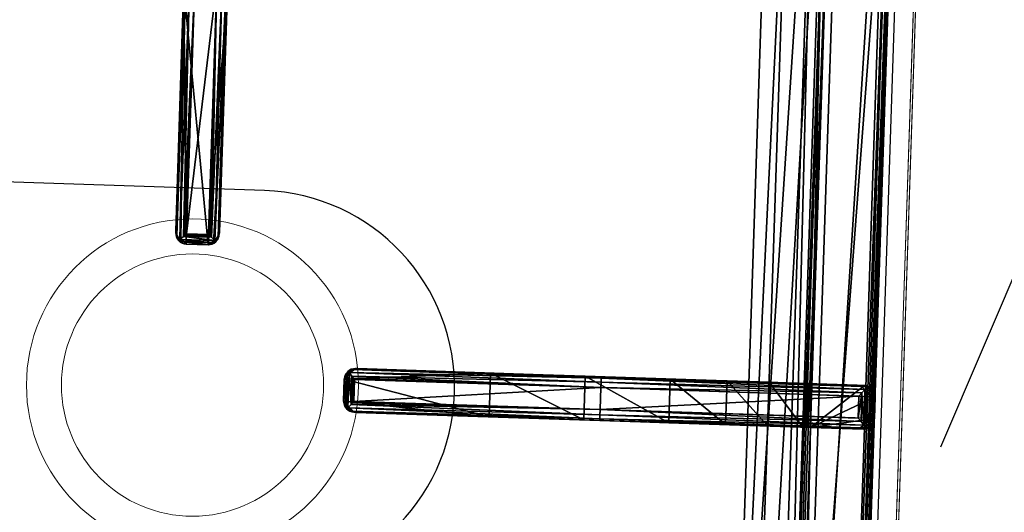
# Model space of a CAD drawing. Header units: millimetres. Extents: x 297264 to 416219, y -77299 to -23696.
# Tile 145 of 187: x 343931 to 344156, y -28453 to -28340. Entities that reach past the tile are written whole.
import ezdxf

# ---------------------------------------------------------------- set-up
doc = ezdxf.new("R2010")
doc.units = ezdxf.units.MM
doc.header["$LTSCALE"] = 2.5
doc.linetypes.add('CONTINUA', pattern=[0])
doc.linetypes.add('DASHDOTX2', pattern=[2, 1, -0.5, 0, -0.5])
doc.layers.add('CKD Equipments', color=252, linetype='Continuous', lineweight=0)
doc.layers.add('HATCH LIGHT', color=250, linetype='Continuous', lineweight=0)
for name, color, linetype in [('CKD-Hood', 1, 'Continuous'), ('IQ_200_3D', 1, 'Continuous'), ('IQ_204_2D', 7, 'CONTINUA'), ('IQ_204_3D', 7, 'Continuous')]:
    doc.layers.add(name, color=color, linetype=linetype)

# ---------------------------------------------------------------- blocks, each defined once
blk = doc.blocks.new('ELECTROLUX-MC7-TOPFYERBRURNERS4')
at = {"layer": 'IQ_200_3D', "invisible_edges": 5}
blk.add_3dface([(800, -655, 900), (745.89, -653.5, 900), (454.11, -653.5, 900), (400, -655, 900)], dxfattribs=at)
at = {"layer": 'IQ_204_2D'}
for p, q in [((507.76, -492.25), (564.89, -492.25)), ((564.89, -492.25), (565.31, -492.25)), ((565.46, -494.75), (507.81, -494.75)), ((565.46, -494.75), (565.46, -499.75)), ((567.27, -494.16), (567.27, -500.34)), ((567.36, -494.75), (567.36, -499.75)), ((567.81, -494.75), (567.36, -494.75)), ((567.81, -494.75), (567.81, -499.75)), ((507.81, -499.75), (565.46, -499.75)), ((567.36, -499.75), (567.81, -499.75)), ((564.89, -502.25), (507.76, -502.25)), ((565.31, -502.25), (564.89, -502.25)), ((597.5, -531.94), (597.5, -532.39)), ((602.5, -531.94), (597.5, -531.94)), ((602.5, -532.39), (597.5, -532.39)), ((602.5, -532.39), (602.5, -531.94)), ((595, -534.86), (595, -534.44)), ((595, -590.74), (595, -534.86)), ((597.5, -534.29), (597.5, -590.69)), ((602.5, -534.29), (597.5, -534.29)), ((602.5, -590.69), (602.5, -534.29)), ((605, -534.44), (605, -534.86)), ((605, -534.86), (605, -590.74)), ((595, -651.03), (595, -590.74)), ((597.5, -590.69), (597.5, -651.5)), ((602.5, -590.69), (597.5, -590.69)), ((602.5, -651.5), (602.5, -590.69)), ((605, -590.74), (605, -651.03)), ((422, -653.5), (778, -653.5)), ((602.5, -651.5), (597.5, -651.5)), ((602.5, -653.5), (597.5, -653.5)), ((602.5, -653.5), (597.5, -653.5))]:
    blk.add_line(p, q, dxfattribs=at)
blk.add_lwpolyline([(751.02, -112.48), (448.98, -112.48), (448.98, -624.52), (751.02, -624.52)], close=True, dxfattribs=at)
blk.add_lwpolyline([(645, -383.5), (645, -512.25, -1), (555, -512.25), (555, -383.5)], format="xyb", dxfattribs=at)
at = {"layer": 'IQ_204_2D', "extrusion": (0, 0, -1)}
for centre, major_axis, ratio, start_param, end_param in [((564.89, -494.75), (0, 2.5), 0.951091, 0, 0.914364), ((565.31, -494.75), (-2.5, 0), 0.99863, 1.570796, 3.141593), ((563.89, -494.75), (-3.47, 0), 0.720185, 2.903047, 3.141593), ((565.31, -499.75), (2.5, 0), 0.99863, 0, 1.570796), ((563.89, -499.75), (3.47, 0), 0.720185, 0, 0.238546), ((564.89, -499.75), (0, 2.5), 0.951091, 2.227228, 3.141593), ((597.5, -534.44), (0, 2.5), 0.99863, -1.570796, 0), ((597.5, -534.86), (2.5, 0), 0.951091, 3.141593, 4.055957), ((602.5, -534.44), (0, 2.5), 0.99863, 0, 1.570796), ((602.5, -534.86), (2.5, 0), 0.951091, -0.914364, 0), ((597.5, -590.74), (-2.5, 0), 0.02182, 0, 1.570796), ((602.5, -590.74), (-2.5, 0), 0.02182, 1.570796, 3.141593), ((597.5, -651.03), (-2.5, 0), 0.948965, -0.895145, 0), ((602.5, -651.03), (-2.5, 0), 0.948965, 3.141593, 4.036737)]:
    blk.add_ellipse(centre, major_axis=major_axis, ratio=ratio, start_param=start_param, end_param=end_param, dxfattribs=at)
at = {"layer": 'IQ_204_2D'}
for points, knots in [([(566.78, -493.22), (566.69, -493.33), (566.59, -493.44), (566.41, -493.66), (566.32, -493.77), (566.13, -493.99), (566.03, -494.1), (565.85, -494.31), (565.75, -494.41), (565.63, -494.55), (565.59, -494.6), (565.54, -494.66), (565.52, -494.68), (565.5, -494.7), (565.49, -494.71), (565.47, -494.73), (565.47, -494.73), (565.47, -494.74), (565.46, -494.74), (565.46, -494.74), (565.46, -494.74), (565.46, -494.75), (565.46, -494.75), (565.46, -494.75), (565.46, -494.75), (565.46, -494.75), (565.46, -494.75), (565.46, -494.75)], [5.918781, 5.918781, 5.918781, 5.918781, 6.382244, 6.382244, 6.833826, 6.833826, 7.285407, 7.285407, 7.736989, 7.736989, 7.96278, 7.96278, 8.075675, 8.075675, 8.132123, 8.132123, 8.160346, 8.160346, 8.174458, 8.174458, 8.181514, 8.181514, 8.185042, 8.185042, 8.186806, 8.186806, 8.18857, 8.18857, 8.18857, 8.18857]), ([(567.27, -494.16), (567.24, -494.06), (567.2, -493.95), (567.06, -493.63), (566.93, -493.42), (566.78, -493.22)], [0.764042, 0.764042, 0.764042, 0.764042, 1.153889, 1.153889, 2.012527, 2.012527, 2.012527, 2.012527]), ([(565.46, -499.75), (565.46, -499.75), (565.46, -499.75), (565.46, -499.75), (565.46, -499.75), (565.46, -499.75), (565.46, -499.75), (565.46, -499.76), (565.46, -499.76), (565.46, -499.76), (565.47, -499.76), (565.47, -499.77), (565.47, -499.77), (565.49, -499.79), (565.5, -499.8), (565.52, -499.82), (565.54, -499.84), (565.59, -499.9), (565.63, -499.95), (565.75, -500.09), (565.85, -500.19), (566.03, -500.4), (566.13, -500.51), (566.32, -500.73), (566.41, -500.84), (566.59, -501.06), (566.69, -501.17), (566.78, -501.28)], [8.188054, 8.188054, 8.188054, 8.188054, 8.189818, 8.189818, 8.191582, 8.191582, 8.19511, 8.19511, 8.202166, 8.202166, 8.216278, 8.216278, 8.244501, 8.244501, 8.300949, 8.300949, 8.413844, 8.413844, 8.639635, 8.639635, 9.091217, 9.091217, 9.542798, 9.542798, 9.99438, 9.99438, 10.457843, 10.457843, 10.457843, 10.457843]), ([(566.78, -501.28), (566.93, -501.08), (567.06, -500.87), (567.2, -500.55), (567.24, -500.44), (567.27, -500.34)], [11.917214, 11.917214, 11.917214, 11.917214, 12.775852, 12.775852, 13.165698, 13.165698, 13.165698, 13.165698]), ([(597.5, -532.39), (597.36, -532.39), (597.21, -532.41), (596.91, -532.48), (596.75, -532.53), (596.38, -532.69), (596.17, -532.82), (595.97, -532.97)], [0, 0, 0, 0, 0.576945, 0.576945, 1.153889, 1.153889, 2.012527, 2.012527, 2.012527, 2.012527]), ([(595.97, -532.97), (596.08, -533.06), (596.19, -533.16), (596.41, -533.34), (596.52, -533.43), (596.74, -533.62), (596.85, -533.72), (597.06, -533.9), (597.16, -533.99), (597.3, -534.12), (597.34, -534.16), (597.41, -534.21), (597.43, -534.23), (597.45, -534.25), (597.46, -534.26), (597.48, -534.27), (597.48, -534.28), (597.49, -534.28), (597.49, -534.29), (597.49, -534.29), (597.49, -534.29), (597.5, -534.29), (597.5, -534.29), (597.5, -534.29), (597.5, -534.29), (597.5, -534.29), (597.5, -534.29), (597.5, -534.29)], [5.917739, 5.917739, 5.917739, 5.917739, 6.381174, 6.381174, 6.832619, 6.832619, 7.284064, 7.284064, 7.735508, 7.735508, 7.961231, 7.961231, 8.074092, 8.074092, 8.130523, 8.130523, 8.158738, 8.158738, 8.172846, 8.172846, 8.179899, 8.179899, 8.183426, 8.183426, 8.18519, 8.18519, 8.186953, 8.186953, 8.186953, 8.186953]), ([(604.03, -532.97), (603.83, -532.82), (603.62, -532.69), (603.25, -532.53), (603.09, -532.48), (602.79, -532.41), (602.64, -532.39), (602.5, -532.39)], [11.914788, 11.914788, 11.914788, 11.914788, 12.773425, 12.773425, 13.35037, 13.35037, 13.927314, 13.927314, 13.927314, 13.927314]), ([(602.5, -534.29), (602.5, -534.29), (602.5, -534.29), (602.5, -534.29), (602.5, -534.29), (602.5, -534.29), (602.5, -534.29), (602.51, -534.29), (602.51, -534.29), (602.51, -534.29), (602.51, -534.28), (602.52, -534.28), (602.52, -534.27), (602.54, -534.26), (602.55, -534.25), (602.57, -534.23), (602.59, -534.21), (602.66, -534.16), (602.7, -534.12), (602.84, -533.99), (602.94, -533.9), (603.15, -533.72), (603.26, -533.62), (603.48, -533.43), (603.59, -533.34), (603.81, -533.16), (603.92, -533.06), (604.03, -532.97)], [8.18747, 8.18747, 8.18747, 8.18747, 8.189233, 8.189233, 8.190997, 8.190997, 8.194524, 8.194524, 8.201577, 8.201577, 8.215685, 8.215685, 8.2439, 8.2439, 8.300331, 8.300331, 8.413192, 8.413192, 8.638915, 8.638915, 9.09036, 9.09036, 9.541804, 9.541804, 9.993249, 9.993249, 10.456684, 10.456684, 10.456684, 10.456684]), ([(597.5, -651.5), (597.36, -651.63), (597.21, -651.76), (596.91, -652.03), (596.75, -652.17), (596.37, -652.51), (596.14, -652.71), (595.94, -652.88)], [0, 0, 0, 0, 0.576945, 0.576945, 1.153889, 1.153889, 2.068716, 2.068716, 2.068716, 2.068716]), ([(595.94, -652.88), (596.14, -653.05), (596.37, -653.19), (596.75, -653.36), (596.91, -653.41), (597.21, -653.47), (597.36, -653.49), (597.5, -653.5)], [11.858599, 11.858599, 11.858599, 11.858599, 12.773425, 12.773425, 13.35037, 13.35037, 13.927314, 13.927314, 13.927314, 13.927314]), ([(604.06, -652.88), (603.86, -652.71), (603.63, -652.51), (603.25, -652.17), (603.09, -652.03), (602.79, -651.76), (602.64, -651.63), (602.5, -651.5)], [11.858599, 11.858599, 11.858599, 11.858599, 12.773425, 12.773425, 13.35037, 13.35037, 13.927314, 13.927314, 13.927314, 13.927314]), ([(602.5, -653.5), (602.64, -653.49), (602.79, -653.47), (603.09, -653.41), (603.25, -653.36), (603.63, -653.19), (603.86, -653.05), (604.06, -652.88)], [0, 0, 0, 0, 0.576945, 0.576945, 1.153889, 1.153889, 2.068716, 2.068716, 2.068716, 2.068716])]:
    blk.add_open_spline(points, degree=3, knots=knots, dxfattribs=at)
at = {"layer": 'IQ_204_3D'}
mesh = blk.add_polyface(dxfattribs=at)
corners = [(779.78, -85.71, 904.1), (780, -85.5, 900), (779.52, -84.72, 904.14), (779.73, -84.5, 900), (778, -83.5, 900), (778.78, -83.98, 904.14), (779, -83.77, 900), (777.79, -83.72, 904.1), (779.48, -85.71, 905.06), (779.29, -84.85, 905), (778.65, -85.21, 905.73), (778.76, -85.71, 905.75), (778.65, -84.21, 905), (777.79, -84.02, 905.06), (778.29, -84.85, 905.73), (777.79, -84.74, 905.75), (777.79, -85.71, 906), (422.21, -85.71, 906), (422.21, -84.74, 905.75), (422.21, -84.02, 905.06), (422.21, -83.72, 904.1), (422, -83.5, 900), (765.45, -638.95, 900), (422, -653.5, 900), (434.55, -638.95, 900), (765.45, -98.05, 900), (780, -651.5, 900), (434.55, -98.05, 900), (420, -85.5, 900), (421, -83.77, 900), (779.73, -652.5, 900), (779, -653.23, 900), (778, -653.5, 900), (420, -651.5, 900), (420.27, -652.5, 900), (421, -653.23, 900), (420.27, -84.5, 900), (421.22, -83.98, 904.14), (420.48, -84.72, 904.14), (420.22, -85.71, 904.1), (421.35, -84.21, 905), (421.71, -84.85, 905.73), (420.71, -84.85, 905), (420.52, -85.71, 905.06), (421.35, -85.21, 905.73), (421.24, -85.71, 905.75), (422.21, -651.29, 906), (421.24, -651.29, 905.75), (420.52, -651.29, 905.06), (420.22, -651.29, 904.1), (420.48, -652.28, 904.14), (421.22, -653.02, 904.14), (422.21, -653.28, 904.1), (420.71, -652.15, 905), (421.35, -651.79, 905.73), (421.35, -652.79, 905), (422.21, -652.98, 905.06), (421.71, -652.15, 905.73), (422.21, -652.26, 905.75), (435.55, -637.95, 899.73), (435.55, -99.05, 899.73), (436.28, -99.78, 899), (436.28, -637.22, 899), (438.88, -634.62, 902.5), (438.88, -102.38, 902.5), (436.31, -637.19, 905.06), (436.31, -99.81, 905.06), (432.81, -96.31, 906), (432.81, -640.69, 906), (448.98, -624.52, 885), (448.98, -112.48, 885), (444.36, -107.86, 885), (444.36, -629.14, 885), (777.79, -653.28, 904.1), (777.79, -652.98, 905.06), (777.79, -651.29, 906), (777.79, -652.26, 905.75), (763.72, -637.22, 899), (764.45, -637.95, 899.73), (764.45, -99.05, 899.73), (763.72, -99.78, 899), (767.19, -640.69, 906), (767.19, -96.31, 906), (778.78, -653.02, 904.14), (779.52, -652.28, 904.14), (779.78, -651.29, 904.1), (778.65, -652.79, 905), (778.29, -652.15, 905.73), (779.29, -652.15, 905), (779.48, -651.29, 905.06), (778.65, -651.79, 905.73), (778.76, -651.29, 905.75), (761.12, -634.62, 902.5), (751.02, -624.52, 885), (763.69, -637.19, 905.06), (755.64, -629.14, 885), (755.64, -107.86, 885), (751.02, -112.48, 885), (761.12, -102.38, 902.5), (763.69, -99.81, 905.06)]
mesh.append_faces([[corners[k] for k in face] for face in [(16, 10, 14), (17, 41, 44), (46, 54, 57), (75, 87, 90)]])
mesh.append_faces([[corners[k] for k in face] for face in [(4, 5, 6), (8, 10, 11), (16, 11, 10), (15, 16, 14), (7, 19, 13), (13, 18, 15), (28, 38, 36), (19, 41, 18), (17, 18, 41), (45, 17, 44), (39, 48, 43), (43, 47, 45), (23, 51, 35), (48, 54, 47), (46, 47, 54), (58, 46, 57), (52, 74, 56), (76, 56, 74), (26, 84, 30), (74, 87, 76), (85, 88, 84), (88, 87, 86), (75, 76, 87), (91, 75, 90), (85, 8, 89), (11, 89, 8)]], dxfattribs={"vtx0": -1})
mesh.append_faces([[corners[k] for k in face] for face in [(16, 15, 17), (22, 23, 24), (25, 26, 22), (27, 21, 25), (21, 28, 29), (6, 1, 4), (4, 25, 21), (24, 28, 27), (35, 33, 23), (26, 25, 1), (23, 22, 32), (17, 45, 46), (75, 81, 46), (81, 16, 82), (46, 67, 17), (17, 82, 16), (93, 72, 69), (72, 93, 95), (70, 71, 97), (97, 95, 93)]], dxfattribs={"vtx0": -1, "vtx1": -1})
mesh.append_faces([[corners[k] for k in face] for face in [(21, 27, 28), (4, 1, 25), (26, 32, 22), (24, 23, 33)]], dxfattribs={"vtx0": -1, "vtx1": -1, "vtx2": -1})
mesh.append_faces([[corners[k] for k in face] for face in [(17, 15, 18), (24, 33, 28), (46, 45, 47), (75, 58, 76), (16, 91, 11)]], dxfattribs={"vtx0": -1, "vtx2": -1})
mesh.append_faces([[corners[k] for k in face] for face in [(0, 1, 2), (5, 2, 6), (8, 0, 9), (5, 12, 2), (5, 7, 12), (12, 13, 14), (12, 14, 9), (2, 9, 0), (10, 9, 14), (19, 18, 13), (4, 21, 7), (30, 31, 26), (34, 33, 35), (20, 21, 37), (38, 37, 36), (19, 20, 40), (38, 42, 37), (38, 39, 42), (42, 43, 44), (42, 44, 40), (37, 40, 20), (41, 40, 44), (48, 47, 43), (28, 33, 39), (49, 33, 50), (51, 50, 35), (48, 49, 53), (51, 55, 50), (51, 52, 55), (55, 56, 57), (55, 57, 53), (50, 53, 49), (54, 53, 57), (24, 27, 59), (61, 62, 60), (63, 64, 65), (67, 68, 66), (69, 70, 63), (61, 71, 62), (73, 74, 52), (58, 56, 76), (32, 73, 23), (62, 77, 59), (22, 24, 78), (27, 25, 60), (80, 61, 79), (73, 32, 83), (84, 83, 30), (74, 73, 86), (88, 89, 90), (88, 86, 84), (83, 84, 86), (92, 93, 63), (68, 81, 65), (92, 63, 94), (72, 95, 62), (95, 96, 77), (98, 97, 92), (81, 82, 94), (98, 92, 99), (77, 80, 78), (25, 22, 79), (0, 8, 85), (91, 89, 11), (80, 96, 61), (70, 97, 64), (64, 98, 66), (82, 67, 99), (1, 0, 26)]], dxfattribs={"vtx1": -1})
mesh.append_faces([[corners[k] for k in face] for face in [(31, 32, 26), (75, 46, 58), (75, 16, 81), (81, 68, 46), (68, 67, 46), (67, 82, 17), (70, 69, 71), (72, 71, 69), (71, 96, 97), (96, 95, 97), (16, 75, 91)]], dxfattribs={"vtx1": -1, "vtx2": -1})
mesh.append_faces([[corners[k] for k in face] for face in [(1, 3, 2), (4, 7, 5), (2, 3, 6), (8, 9, 10), (7, 13, 12), (12, 9, 2), (13, 15, 14), (7, 20, 19), (21, 20, 7), (6, 3, 1), (28, 36, 29), (21, 29, 37), (28, 39, 38), (37, 29, 36), (19, 40, 41), (39, 43, 42), (42, 40, 37), (43, 45, 44), (39, 49, 48), (33, 49, 39), (33, 34, 50), (23, 52, 51), (50, 34, 35), (48, 53, 54), (52, 56, 55), (55, 53, 50), (56, 58, 57), (27, 60, 59), (62, 59, 60), (64, 66, 65), (68, 65, 66), (70, 64, 63), (71, 72, 62), (73, 52, 23), (77, 78, 59), (24, 59, 78), (25, 79, 60), (61, 60, 79), (32, 31, 83), (26, 85, 84), (83, 31, 30), (74, 86, 87), (73, 83, 86), (85, 89, 88), (88, 90, 87), (89, 91, 90), (93, 69, 63), (81, 94, 65), (63, 65, 94), (95, 77, 62), (96, 80, 77), (97, 93, 92), (82, 99, 94), (92, 94, 99), (80, 79, 78), (22, 78, 79), (96, 71, 61), (97, 98, 64), (98, 99, 66), (67, 66, 99), (0, 85, 26)]], dxfattribs={"vtx2": -1})
mesh = blk.add_polyface(dxfattribs=at)
corners = [(567.34, -494.45, 930.72), (567.81, -494.75, 922), (567.27, -494.16, 931.11), (567.36, -494.6, 930.62), (567.36, -494.75, 930.59), (567.48, -493.5, 922), (566.78, -493.22, 931.91), (565.31, -492.25, 922), (565.94, -492.51, 931.06), (566.56, -492.58, 922), (564.89, -492.25, 930.01), (507.79, -492.58, 933.75), (507.76, -492.25, 932.5), (507.81, -493.5, 934.67), (566.08, -494.04, 932.35), (565.46, -494.74, 932.48), (507.81, -494.75, 935), (565.48, -494.72, 932.48), (565.52, -494.68, 932.48), (565.58, -494.6, 932.47), (565.74, -494.43, 932.45), (509.4, -492.25, 922), (466.99, -492.25, 904.45), (422.81, -492.25, 910), (486.45, -492.25, 917.44), (453.98, -492.25, 885), (436.28, -492.25, 899), (444.36, -492.25, 885), (435.83, -492.25, 899.53), (435.23, -492.25, 899.88), (434.55, -492.25, 900), (422.81, -492.25, 900), (425.83, -492.25, 921.25), (434.06, -492.25, 929.49), (445.31, -492.25, 932.5), (567.48, -501, 922), (509.4, -502.25, 922), (567.81, -499.75, 922), (566.56, -501.92, 922), (565.31, -502.25, 922), (445.31, -494.75, 935), (445.31, -493.5, 934.67), (432.81, -494.75, 931.65), (432.98, -493.5, 931.36), (423.66, -494.75, 922.5), (433.44, -492.58, 930.57), (445.31, -492.58, 933.75), (424.75, -492.58, 921.87), (423.95, -493.5, 922.33), (421.56, -492.58, 910), (420.31, -494.75, 910), (420.65, -493.5, 910), (421.56, -492.58, 900), (420.31, -494.75, 900), (420.65, -493.5, 900), (445.31, -499.75, 935), (507.81, -499.75, 935), (432.81, -499.75, 931.65), (423.66, -499.75, 922.5), (420.31, -499.75, 910), (420.31, -499.75, 900), (434.55, -502.25, 900), (422.81, -502.25, 900), (421.56, -501.92, 900), (420.65, -501, 900), (564.89, -502.25, 930.01), (566.78, -501.28, 931.91), (567.27, -500.34, 931.11), (567.36, -499.75, 930.59), (567.36, -499.9, 930.62), (567.34, -500.05, 930.72), (565.94, -501.99, 931.06), (507.76, -502.25, 932.5), (486.45, -502.25, 917.44), (445.31, -502.25, 932.5), (434.06, -502.25, 929.49), (425.83, -502.25, 921.25), (422.81, -502.25, 910), (466.99, -502.25, 904.45), (435.23, -502.25, 899.88), (435.83, -502.25, 899.53), (444.36, -502.25, 885), (453.98, -502.25, 885), (436.28, -502.25, 899), (507.79, -501.92, 933.75), (566.08, -500.46, 932.35), (507.81, -501, 934.67), (565.74, -500.07, 932.45), (565.58, -499.9, 932.47), (565.52, -499.82, 932.48), (565.48, -499.78, 932.48), (565.46, -499.75, 932.48), (420.65, -501, 910), (423.95, -501, 922.33), (424.75, -501.92, 921.87), (421.56, -501.92, 910), (433.44, -501.92, 930.57), (432.98, -501, 931.36), (445.31, -501.92, 933.75), (445.31, -501, 934.67)]
mesh.append_faces([[corners[k] for k in face] for face in [(2, 5, 6), (8, 6, 9), (9, 6, 5), (8, 11, 6), (6, 13, 14), (35, 66, 38), (66, 35, 67), (66, 71, 38), (85, 86, 66), (66, 84, 71)]])
mesh.append_faces([[corners[k] for k in face] for face in [(7, 8, 9), (11, 13, 6), (42, 41, 43), (45, 48, 43), (32, 49, 47), (50, 48, 51), (51, 47, 49), (40, 13, 41), (41, 11, 46), (53, 51, 54), (54, 49, 52), (55, 42, 57), (50, 58, 44), (44, 57, 42), (37, 67, 35), (86, 84, 66), (58, 92, 93), (94, 97, 93), (75, 98, 96), (55, 97, 99), (99, 96, 98), (59, 64, 92), (62, 95, 63), (63, 92, 64), (86, 55, 99), (67, 6, 66), (14, 66, 6), (21, 73, 24), (82, 22, 78), (78, 24, 73)]], dxfattribs={"vtx0": -1})
mesh.append_faces([[corners[k] for k in face] for face in [(10, 21, 12), (22, 23, 24), (25, 26, 22), (24, 12, 21), (7, 5, 21), (35, 36, 37), (23, 49, 32), (34, 46, 12), (13, 11, 41), (54, 31, 53), (62, 60, 61), (36, 72, 73), (77, 73, 76), (83, 78, 80), (74, 98, 75), (4, 0, 68), (1, 4, 37)]], dxfattribs={"vtx0": -1, "vtx1": -1})
mesh.append_faces([[corners[k] for k in face] for face in [(15, 17, 16), (17, 18, 16), (18, 19, 16), (23, 22, 30), (31, 61, 53), (77, 61, 78), (88, 89, 56), (89, 90, 56), (90, 91, 56), (16, 56, 15), (56, 91, 15), (18, 89, 19), (89, 18, 90), (15, 90, 17), (90, 15, 91), (17, 90, 18), (89, 88, 19), (70, 68, 0)]], dxfattribs={"vtx0": -1, "vtx1": -1, "vtx2": -1})
mesh.append_faces([[corners[k] for k in face] for face in [(12, 11, 8), (16, 14, 13), (21, 1, 37), (34, 45, 46), (12, 46, 11), (23, 52, 49), (77, 78, 73), (72, 71, 84), (77, 94, 95), (72, 84, 98), (84, 86, 99)]], dxfattribs={"vtx0": -1, "vtx2": -1})
mesh.append_faces([[corners[k] for k in face] for face in [(0, 1, 2), (0, 3, 1), (10, 12, 8), (20, 14, 16), (7, 21, 10), (31, 23, 30), (9, 5, 7), (38, 39, 35), (40, 41, 42), (42, 43, 44), (45, 33, 47), (45, 43, 46), (32, 47, 33), (48, 44, 43), (41, 46, 43), (31, 52, 23), (51, 49, 54), (40, 55, 16), (40, 42, 55), (58, 57, 44), (50, 53, 59), (30, 61, 31), (63, 64, 62), (39, 38, 65), (70, 67, 37), (71, 65, 38), (39, 65, 36), (62, 61, 77), (81, 82, 83), (65, 71, 72), (87, 88, 56), (59, 92, 58), (58, 93, 57), (94, 76, 96), (94, 93, 95), (75, 96, 76), (97, 57, 93), (92, 95, 93), (60, 64, 59), (95, 92, 63), (98, 84, 99), (2, 6, 67), (20, 87, 14), (20, 19, 87), (85, 66, 14), (3, 0, 4), (2, 67, 0), (69, 68, 70), (36, 73, 21), (22, 24, 78), (81, 27, 82), (83, 26, 81), (26, 83, 28), (61, 30, 79), (29, 28, 79)]], dxfattribs={"vtx1": -1})
mesh.append_faces([[corners[k] for k in face] for face in [(3, 4, 1), (26, 28, 22), (28, 29, 22), (29, 30, 22), (23, 32, 24), (32, 33, 24), (33, 34, 24), (34, 12, 24), (5, 1, 21), (39, 36, 35), (36, 21, 37), (40, 16, 13), (55, 56, 16), (64, 60, 62), (60, 53, 61), (68, 69, 37), (65, 72, 36), (72, 74, 73), (74, 75, 73), (75, 76, 73), (61, 79, 78), (79, 80, 78), (82, 78, 83), (86, 85, 56), (62, 77, 95), (56, 55, 86), (74, 72, 98), (88, 87, 19), (67, 70, 0), (4, 68, 37)]], dxfattribs={"vtx1": -1, "vtx2": -1})
mesh.append_faces([[corners[k] for k in face] for face in [(1, 5, 2), (7, 10, 8), (19, 20, 16), (25, 27, 26), (34, 33, 45), (45, 47, 48), (50, 44, 48), (51, 48, 47), (53, 50, 51), (50, 59, 58), (53, 60, 59), (54, 52, 31), (69, 70, 37), (85, 87, 56), (77, 76, 94), (94, 96, 97), (55, 57, 97), (99, 97, 96), (87, 85, 14), (82, 25, 22), (27, 25, 82), (26, 27, 81), (83, 80, 28), (30, 29, 79), (28, 80, 79)]], dxfattribs={"vtx2": -1})
mesh = blk.add_polyface(dxfattribs=at)
corners = [(595, -649.29, 932.5), (595, -651, 900), (595.25, -650.32, 933.58), (596.25, -653.16, 900), (595.94, -651.14, 934.45), (595.33, -652.25, 900), (596.7, -651.6, 933.81), (597.5, -651.77, 933.1), (597.5, -653.5, 900), (602.5, -651.77, 933.1), (602.5, -653.5, 900), (595, -638.95, 900), (605, -638.95, 900), (605, -651, 900), (604.67, -652.25, 900), (603.75, -653.16, 900), (595, -590.74, 932.5), (595, -587.05, 917.44), (595, -565.35, 922), (595, -534.44, 922), (595, -534.86, 930.01), (595, -606.51, 904.45), (595, -619.52, 885), (595, -637.22, 899), (595, -629.14, 885), (595, -637.67, 899.53), (595, -638.27, 899.88), (596.72, -532.55, 931.28), (596.25, -532.27, 922), (595.97, -532.97, 931.91), (597.5, -532.39, 930.59), (597.5, -531.94, 922), (595.33, -533.19, 922), (595.26, -533.81, 931.06), (595.33, -590.71, 933.75), (596.25, -590.69, 934.67), (596.79, -533.67, 932.35), (597.49, -534.29, 932.48), (597.5, -590.69, 935), (597.47, -534.26, 932.48), (597.43, -534.23, 932.48), (597.35, -534.16, 932.47), (597.18, -534.01, 932.45), (602.5, -531.94, 922), (605, -565.35, 922), (605, -534.44, 922), (604.67, -533.19, 922), (603.75, -532.27, 922), (596.7, -650.48, 934.87), (597.5, -649.77, 935), (602.5, -532.39, 930.59), (604.03, -532.97, 931.91), (603.21, -533.67, 932.35), (602.65, -534.16, 932.47), (602.57, -534.23, 932.48), (602.53, -534.27, 932.48), (602.5, -534.29, 932.48), (602.82, -534.01, 932.45), (603.28, -532.55, 931.28), (602.5, -590.69, 935), (602.5, -649.77, 935), (603.3, -651.6, 933.81), (604.06, -651.14, 934.45), (603.3, -650.48, 934.87), (604.75, -650.32, 933.58), (605, -649.29, 932.5), (604.67, -590.71, 933.75), (605, -590.74, 932.5), (603.75, -590.69, 934.67), (605, -606.51, 904.45), (605, -587.05, 917.44), (605, -638.27, 899.88), (605, -637.67, 899.53), (605, -629.14, 885), (605, -619.52, 885), (605, -637.22, 899), (605, -534.86, 930.01), (604.74, -533.81, 931.06)]
mesh.append_faces([[corners[k] for k in face] for face in [(3, 4, 5), (4, 3, 6), (7, 6, 8), (8, 6, 3), (4, 2, 5), (27, 28, 29), (30, 31, 27), (31, 28, 27), (28, 32, 29), (29, 32, 33), (33, 34, 29), (29, 35, 36), (48, 35, 4), (49, 38, 48), (4, 34, 2), (61, 15, 62), (9, 10, 61), (10, 15, 61), (15, 14, 62), (62, 14, 64), (64, 66, 62), (62, 68, 63), (60, 63, 59), (47, 51, 46), (51, 47, 58), (50, 58, 43), (43, 58, 47), (51, 77, 46), (52, 68, 51), (51, 66, 77)]])
mesh.append_faces([[corners[k] for k in face] for face in [(19, 33, 32), (34, 35, 29), (38, 35, 48), (35, 34, 4), (60, 48, 63), (13, 64, 14), (66, 68, 62), (68, 66, 51), (18, 70, 17), (74, 21, 69), (69, 17, 70)]], dxfattribs={"vtx0": -1})
mesh.append_faces([[corners[k] for k in face] for face in [(3, 1, 8), (13, 10, 12), (16, 17, 0), (17, 16, 18), (20, 18, 16), (22, 23, 21), (43, 44, 31), (44, 43, 45), (47, 45, 43), (41, 53, 42), (65, 70, 67)]], dxfattribs={"vtx0": -1, "vtx1": -1})
mesh.append_faces([[corners[k] for k in face] for face in [(12, 8, 1), (11, 0, 21), (37, 39, 38), (39, 40, 38), (40, 41, 38), (53, 41, 54), (39, 55, 40), (56, 55, 37), (37, 55, 39), (55, 54, 40), (40, 54, 41), (37, 38, 56), (38, 59, 56), (65, 12, 69), (53, 54, 59), (54, 55, 59), (55, 56, 59)]], dxfattribs={"vtx0": -1, "vtx1": -1, "vtx2": -1})
mesh.append_faces([[corners[k] for k in face] for face in [(16, 34, 33), (38, 36, 35), (16, 2, 34), (67, 66, 64), (65, 69, 70), (69, 72, 75), (67, 77, 66)]], dxfattribs={"vtx0": -1, "vtx2": -1})
mesh.append_faces([[corners[k] for k in face] for face in [(0, 1, 2), (5, 2, 1), (7, 8, 9), (11, 12, 1), (14, 15, 13), (1, 0, 11), (19, 18, 20), (20, 33, 19), (20, 16, 33), (42, 36, 38), (32, 28, 19), (46, 45, 47), (0, 2, 16), (30, 27, 50), (29, 51, 27), (51, 29, 52), (57, 52, 42), (58, 50, 27), (6, 61, 4), (6, 7, 61), (4, 62, 48), (49, 48, 60), (65, 64, 13), (65, 67, 64), (13, 12, 65), (73, 74, 75), (45, 76, 44), (45, 46, 76), (77, 76, 46), (76, 77, 67), (57, 53, 59), (31, 30, 43), (44, 70, 18), (21, 17, 69), (74, 73, 22), (73, 75, 24), (23, 75, 25), (12, 11, 71), (26, 25, 71)]], dxfattribs={"vtx1": -1})
mesh.append_faces([[corners[k] for k in face] for face in [(15, 10, 13), (10, 8, 12), (17, 21, 0), (23, 25, 21), (25, 26, 21), (26, 11, 21), (28, 31, 19), (44, 18, 31), (18, 19, 31), (38, 49, 59), (12, 71, 69), (71, 72, 69), (74, 69, 75), (70, 44, 67), (76, 67, 44), (68, 52, 59)]], dxfattribs={"vtx1": -1, "vtx2": -1})
mesh.append_faces([[corners[k] for k in face] for face in [(8, 10, 9), (3, 5, 1), (22, 24, 23), (41, 42, 38), (29, 36, 52), (53, 57, 42), (51, 58, 27), (52, 36, 42), (49, 60, 59), (7, 9, 61), (61, 62, 4), (62, 63, 48), (59, 63, 68), (52, 57, 59), (30, 50, 43), (74, 22, 21), (73, 24, 22), (75, 23, 24), (75, 72, 25), (11, 26, 71), (25, 72, 71)]], dxfattribs={"vtx2": -1})
blk = doc.blocks.new('ELECTROLUX-MC-BURNER6')
for radius in [38, 30]:
    blk.add_circle((0, 0), radius)

msp = doc.modelspace()

# ---------------------------------------------------------------- hatches: boundary and pattern name
at = {"layer": 'HATCH LIGHT', "true_color": 0x636466}
h = msp.add_hatch(dxfattribs=at)
h.set_pattern_fill('ANSI32', color=251, scale=6)
h.set_pattern_definition([(45, (278504.94, -46725.026), (-40.411153, 40.411153), []), (45, (278531.88, -46725.026), (-40.411153, 40.411153), [])])
h.paths.add_polyline_path([(355647.78, -32589.97), (355453.84, -32638.82), (355635.38, -33359.69), (343082.73, -33359.58, -0.000263), (343068.2, -33559.58), (355891.99, -33559.7)])
h.paths.add_polyline_path([(343496.68, -25157.06), (343296.59, -25157.06, -0.011972), (342815.37, -34256.03), (343015.96, -34256.03, 0.01196)])
h.paths.add_polyline_path([(343480.3, -25697.6), (353159.24, -26046.56, 0.003501), (353653.31, -26800.64), (353820.94, -26691.53), (353270.83, -25850.46), (343486.54, -25497.7, -0.000262)])
h = msp.add_hatch(dxfattribs=at)
h.set_pattern_fill('ANSI37', color=251, scale=8)
h.set_pattern_definition([(45, (278504.942, -46725.026), (-17.960512, 17.960512), []), (135, (278504.942, -46725.026), (-17.960512, -17.960512), [])])
edge = h.paths.add_edge_path()
edge.add_line((346273.84, -25798.32), (343480.3, -25697.6))
edge.add_arc((153082.95, -19659.44), 190493.08, 356.5735369, 358.1835586, ccw=False)
edge.add_line((343235.48, -31044.72), (346084.7, -31044.74))
edge.add_line((346084.7, -31044.74), (346211.2, -27535.69))
edge.add_line((346211.2, -27535.69), (346111.27, -27532.09))
edge.add_line((346111.27, -27532.09), (346082.02, -28343.52))
edge.add_line((346082.02, -28343.52), (346082.02, -28343.52))
edge.add_line((346082.02, -28343.52), (346017.17, -30142.35))
edge.add_line((346017.17, -30142.35), (345988.24, -30944.74))
edge.add_line((345988.24, -30944.74), (343356.53, -30944.72))
edge.add_line((343356.53, -30944.72), (343482.55, -27449.28))
edge.add_line((343482.55, -27449.28), (344481.9, -27485.31))
edge.add_line((344481.9, -27485.31), (344523.3, -27486.81))
edge.add_line((344523.3, -27486.81), (344526.9, -27386.87))
edge.add_line((344526.9, -27386.87), (343486.16, -27349.35))
edge.add_line((343486.16, -27349.35), (343542.06, -25799.9))
edge.add_line((343542.06, -25799.9), (345041.09, -25853.94))
edge.add_line((345041.09, -25853.94), (345030.28, -26153.75))
edge.add_line((345030.28, -26153.75), (345006.88, -26801.7))
edge.add_line((345006.88, -26801.7), (345004.23, -26874.86))
edge.add_line((345004.23, -26874.86), (345104.17, -26878.47))
edge.add_line((345104.17, -26878.47), (345140.97, -25857.54))
edge.add_line((345140.97, -25857.54), (346170.3, -25894.65))
edge.add_line((346170.3, -25894.65), (346143.7, -26632.68))
edge.add_line((346143.7, -26632.68), (346243.63, -26636.28))
edge.add_line((346243.63, -26636.28), (346273.84, -25798.32))

# ---------------------------------------------------------------- linework, layer by layer
at = {"layer": 'CKD Equipments'}
for points in [[(344147.92, -27829.16, 640), (343595.22, -27810.85, 640), (343568.74, -28610.41, 640), (344121.44, -28628.72, 640)], [(344147.92, -27829.16, 640), (344121.44, -28628.72, 640), (344121.44, -28628.72, 890), (344147.92, -27829.16, 890)], [(344203.72, -27831, 644.41), (344147.92, -27829.16, 650.54), (344121.44, -28628.72, 650.54), (344177.24, -28630.57, 644.41)], [(344147.92, -27829.16, 650.54), (344147.92, -27829.16, 890), (344121.44, -28628.72, 890), (344121.44, -28628.72, 650.54)], [(344147.92, -27829.16, 890), (344209.88, -27831.21, 890), (344183.4, -28630.77, 890), (344121.44, -28628.72, 890)], [(344152.24, -27829.3, 800.26), (344207.26, -27831.12, 682.2), (344180.77, -28630.68, 682.2), (344125.75, -28628.86, 800.26)], [(344219.07, -27831.51, 867.81), (344152.74, -27829.32, 803.08), (344126.25, -28628.88, 803.08), (344192.59, -28631.07, 867.81)]]:
    msp.add_3dface(points, dxfattribs=at)
for points, invisible_edges in [([(344152.03, -27829.29, 801.75), (344152.02, -27829.29, 800.99), (344125.53, -28628.85, 800.99), (344125.55, -28628.85, 801.75)], 10), ([(344152.02, -27829.29, 800.99), (344152.24, -27829.3, 800.26), (344125.75, -28628.86, 800.26), (344125.53, -28628.85, 800.99)], 8), ([(344152.28, -27829.3, 802.47), (344152.03, -27829.29, 801.75), (344125.55, -28628.85, 801.75), (344125.8, -28628.86, 802.47)], 10), ([(344152.74, -27829.32, 803.08), (344152.28, -27829.3, 802.47), (344125.8, -28628.86, 802.47), (344126.25, -28628.88, 803.08)], 2)]:
    msp.add_3dface(points, dxfattribs=dict(at, invisible_edges=invisible_edges))
at = {"layer": 'CKD-Hood', "linetype": 'DASHDOTX2', "ltscale": 50, "elevation": 890}
msp.add_lwpolyline([(344485.1, -27632.72), (343392.08, -30195)], dxfattribs=at)

# ---------------------------------------------------------------- block references
at = {"layer": 'CKD Equipments', "xscale": -1, "rotation": 88.1028838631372}
for name, p in [('ELECTROLUX-MC7-TOPFYERBRURNERS4', (343493.28, -27807.47, -10)), ('ELECTROLUX-MC-BURNER6', (343970.39, -28423.6, -10))]:
    msp.add_blockref(name, p, dxfattribs=at)

doc.saveas('drawing.dxf')
